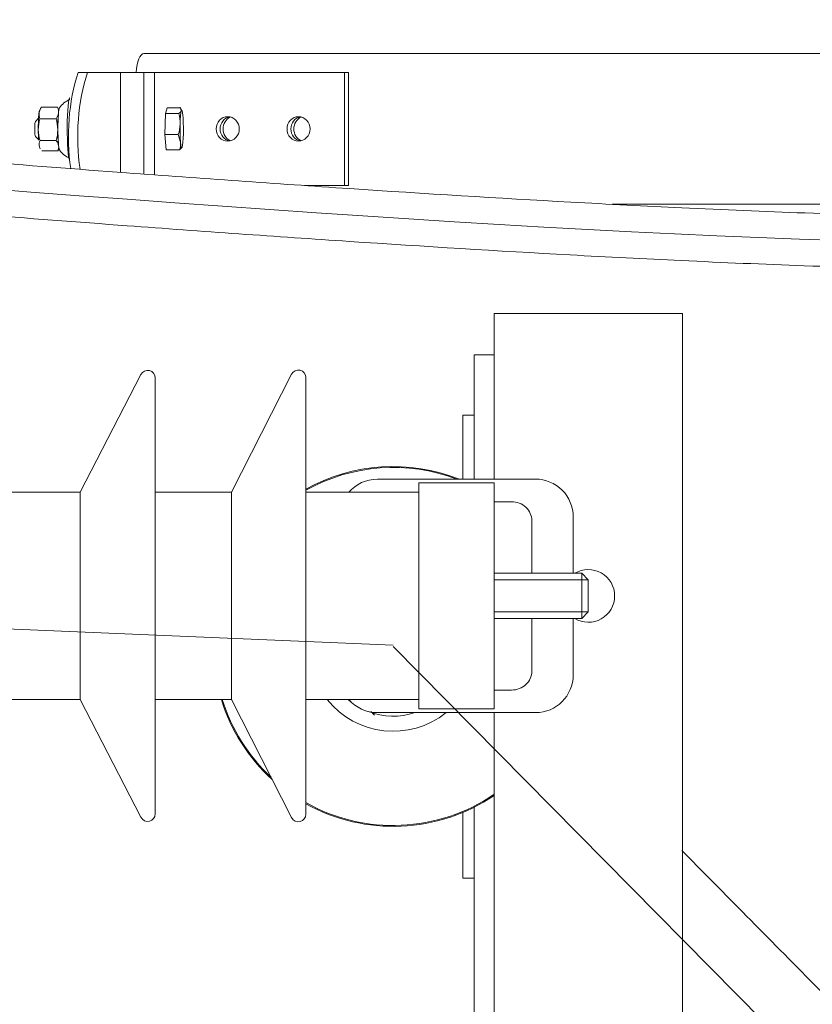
# Model space of a CAD drawing. Header units: millimetres. Extents: x -2674 to -2203, y -551 to -52.
# Tile 37 of 136: x -2399.28 to -2397.17, y -117.19 to -114.58. Entities that reach past the tile are written whole.
import ezdxf
from ezdxf.lldxf.tags import DXFTag

# ---------------------------------------------------------------- set-up
doc = ezdxf.new("R2010")
doc.units = ezdxf.units.MM
doc.layers.add('layer 1', color=7, linetype='Continuous')
tags = doc.linetypes.add('New Line23', pattern=[28.3, 19, -3.1, 3.1, -3.1]).pattern_tags.tags
tags[10:11] = [DXFTag(74, 4), DXFTag(75, 0), DXFTag(340, '0'), DXFTag(46, 1.0), DXFTag(50, 0.0), DXFTag(44, 0.0), DXFTag(45, 0.0)]
tags[8:9] = [DXFTag(74, 4), DXFTag(75, 0), DXFTag(340, '0'), DXFTag(46, 1.0), DXFTag(50, 0.0), DXFTag(44, 0.0), DXFTag(45, 0.0)]
tags[6:7] = [DXFTag(74, 4), DXFTag(75, 0), DXFTag(340, '0'), DXFTag(46, 1.0), DXFTag(50, 0.0), DXFTag(44, 0.0), DXFTag(45, 0.0)]
tags[4:5] = [DXFTag(74, 4), DXFTag(75, 0), DXFTag(340, '0'), DXFTag(46, 1.0), DXFTag(50, 0.0), DXFTag(44, 0.0), DXFTag(45, 0.0)]
tags = doc.linetypes.add('New Line32', pattern=[28.3, 19, -3.1, 3.1, -3.1]).pattern_tags.tags
tags[10:11] = [DXFTag(74, 4), DXFTag(75, 0), DXFTag(340, '0'), DXFTag(46, 1.0), DXFTag(50, 0.0), DXFTag(44, 0.0), DXFTag(45, 0.0)]
tags[8:9] = [DXFTag(74, 4), DXFTag(75, 0), DXFTag(340, '0'), DXFTag(46, 1.0), DXFTag(50, 0.0), DXFTag(44, 0.0), DXFTag(45, 0.0)]
tags[6:7] = [DXFTag(74, 4), DXFTag(75, 0), DXFTag(340, '0'), DXFTag(46, 1.0), DXFTag(50, 0.0), DXFTag(44, 0.0), DXFTag(45, 0.0)]
tags[4:5] = [DXFTag(74, 4), DXFTag(75, 0), DXFTag(340, '0'), DXFTag(46, 1.0), DXFTag(50, 0.0), DXFTag(44, 0.0), DXFTag(45, 0.0)]

msp = doc.modelspace()

# ---------------------------------------------------------------- linework, layer by layer
at = {"layer": 'layer 1', "linetype": 'New Line32', "lineweight": 9}
msp.add_open_spline([(-2396.4685, -115.1762), (-2396.478, -115.1762), (-2396.4875, -115.1762), (-2396.4969, -115.1762), (-2396.4969, -115.1762), (-2398.5002, -115.1762), (-2402.0539, -114.7463), (-2404.1731, -114.6784), (-2404.1731, -114.6784), (-2407.2793, -114.579), (-2407.3038, -115.2573), (-2404.8732, -115.6949), (-2404.8732, -115.6949), (-2403.5143, -115.9396), (-2401.3879, -116.109), (-2401.3879, -116.109), (-2401.3879, -116.109), (-2401.3879, -116.109), (-2401.3879, -116.109), (-2401.3879, -116.109), (-2401.3879, -116.109), (-2401.3879, -116.109), (-2398.285, -116.2401), (-2398.285, -116.2401), (-2398.285, -116.2401), (-2398.285, -116.2401), (-2398.285, -116.2401), (-2398.285, -116.2401)], degree=3, knots=[0, 0, 0, 0, 0.125, 0.125, 0.125, 0.125, 0.25, 0.25, 0.25, 0.25, 0.375, 0.375, 0.375, 0.375, 0.5, 0.5, 0.5, 0.5, 0.625, 0.625, 0.625, 0.625, 0.75, 0.75, 0.75, 0.75, 1, 1, 1, 1], dxfattribs=at)
at = {"layer": 'layer 1', "lineweight": 9}
for points, knots in [([(-2396.4958, -115.106), (-2396.6161, -115.1055), (-2396.7212, -115.1047), (-2396.8383, -115.1024), (-2396.8383, -115.1024), (-2396.9484, -115.1003), (-2397.0691, -115.0967), (-2397.192, -115.0922), (-2397.192, -115.0922), (-2397.2987, -115.0884), (-2397.4071, -115.0838), (-2397.5184, -115.0786), (-2397.5184, -115.0786), (-2397.6148, -115.074), (-2397.7133, -115.069), (-2397.8134, -115.0634), (-2397.8134, -115.0634), (-2398.0044, -115.0529), (-2398.2009, -115.0408), (-2398.4009, -115.0275), (-2398.4009, -115.0275), (-2398.5956, -115.0145), (-2398.7936, -115.0005), (-2398.9933, -114.9856), (-2398.9933, -114.9856), (-2399.2579, -114.9659), (-2399.5256, -114.9448), (-2399.7935, -114.9232), (-2399.7935, -114.9232), (-2400.0624, -114.9015), (-2400.3315, -114.8792), (-2400.5988, -114.857), (-2400.5988, -114.857), (-2400.8668, -114.8348), (-2401.1329, -114.8126), (-2401.3956, -114.791), (-2401.3956, -114.791), (-2401.6586, -114.7695), (-2401.9182, -114.7486), (-2402.1725, -114.729), (-2402.1725, -114.729), (-2402.4268, -114.7094), (-2402.676, -114.6911), (-2402.9183, -114.6747), (-2402.9183, -114.6747), (-2403.1603, -114.6583), (-2403.3955, -114.6439), (-2403.6212, -114.6321), (-2403.6212, -114.6321), (-2403.7899, -114.6233), (-2403.9534, -114.6159), (-2404.1106, -114.6105), (-2404.1106, -114.6105), (-2404.2672, -114.605), (-2404.4176, -114.6015), (-2404.5608, -114.5998), (-2404.5608, -114.5998), (-2404.705, -114.5981), (-2404.8419, -114.5983), (-2404.9713, -114.6002), (-2404.9713, -114.6002), (-2405.1047, -114.6022), (-2405.23, -114.6061), (-2405.347, -114.6118), (-2405.347, -114.6118), (-2405.4636, -114.6174), (-2405.5719, -114.6248), (-2405.672, -114.6337), (-2405.672, -114.6337), (-2405.7603, -114.6415), (-2405.8423, -114.6506), (-2405.918, -114.6608), (-2405.918, -114.6608), (-2405.9912, -114.6707), (-2406.0586, -114.6816), (-2406.1203, -114.6934), (-2406.1203, -114.6934), (-2406.1898, -114.7067), (-2406.2521, -114.7212), (-2406.3084, -114.7371), (-2406.3084, -114.7371), (-2406.3496, -114.7488), (-2406.3877, -114.7612), (-2406.4224, -114.7745), (-2406.4224, -114.7745), (-2406.4597, -114.7888), (-2406.493, -114.8041), (-2406.5224, -114.8203), (-2406.5224, -114.8203), (-2406.5521, -114.8367), (-2406.5776, -114.8541), (-2406.5993, -114.8731), (-2406.5993, -114.8731), (-2406.618, -114.8894), (-2406.6338, -114.9068), (-2406.6464, -114.9258), (-2406.6464, -114.9258), (-2406.6568, -114.9416), (-2406.665, -114.9586), (-2406.6705, -114.9758), (-2406.6705, -114.9758), (-2406.6759, -114.9929), (-2406.6786, -115.0103), (-2406.6783, -115.0285), (-2406.6783, -115.0285), (-2406.6778, -115.0582), (-2406.6692, -115.0901), (-2406.6549, -115.1187), (-2406.6549, -115.1187), (-2406.6391, -115.1501), (-2406.6164, -115.1776), (-2406.5879, -115.2045), (-2406.5879, -115.2045), (-2406.5596, -115.2311), (-2406.5257, -115.2572), (-2406.4864, -115.2825), (-2406.4864, -115.2825), (-2406.4474, -115.3077), (-2406.4031, -115.3322), (-2406.353, -115.3566), (-2406.353, -115.3566), (-2406.2826, -115.3909), (-2406.2008, -115.4251), (-2406.1074, -115.4591), (-2406.1074, -115.4591), (-2406.0146, -115.4928), (-2405.9105, -115.5262), (-2405.7946, -115.5593), (-2405.7946, -115.5593), (-2405.6827, -115.5912), (-2405.5598, -115.6228), (-2405.4257, -115.6538), (-2405.4257, -115.6538), (-2405.2922, -115.6846), (-2405.1477, -115.7149), (-2404.9915, -115.7443), (-2404.9915, -115.7443), (-2404.8354, -115.7737), (-2404.6677, -115.8022), (-2404.4923, -115.8295), (-2404.4923, -115.8295), (-2404.3164, -115.857), (-2404.1328, -115.8833), (-2403.946, -115.9084), (-2403.946, -115.9084), (-2403.7587, -115.9335), (-2403.5682, -115.9574), (-2403.3785, -115.98), (-2403.3785, -115.98), (-2403.1893, -116.0025), (-2403.0009, -116.0237), (-2402.8182, -116.0433), (-2402.8182, -116.0433), (-2402.6369, -116.0627), (-2402.4612, -116.0807), (-2402.298, -116.0968), (-2402.298, -116.0968), (-2402.1771, -116.1087), (-2402.0631, -116.1195), (-2401.9594, -116.1291), (-2401.9594, -116.1291), (-2401.8567, -116.1387), (-2401.7642, -116.147), (-2401.686, -116.1539), (-2401.686, -116.1539), (-2401.6193, -116.1598), (-2401.563, -116.1647), (-2401.5179, -116.1685), (-2401.5179, -116.1685), (-2401.4718, -116.1724), (-2401.4374, -116.1752), (-2401.4186, -116.1768), (-2401.4186, -116.1768), (-2401.399, -116.1784), (-2401.3964, -116.1786), (-2401.392, -116.1789), (-2401.392, -116.1789), (-2401.3877, -116.1791), (-2401.3816, -116.1794), (-2401.3695, -116.1799), (-2401.3695, -116.1799), (-2401.3575, -116.1804), (-2401.3396, -116.1811), (-2401.3177, -116.1821), (-2401.3177, -116.1821), (-2401.2959, -116.183), (-2401.27, -116.1841), (-2401.2402, -116.1853), (-2401.2402, -116.1853), (-2401.2106, -116.1866), (-2401.177, -116.188), (-2401.14, -116.1896), (-2401.14, -116.1896), (-2401.136, -116.1897), (-2401.1319, -116.1899), (-2401.1277, -116.1901)], [0, 0, 0, 0, 0.02, 0.02, 0.02, 0.02, 0.04, 0.04, 0.04, 0.04, 0.06, 0.06, 0.06, 0.06, 0.08, 0.08, 0.08, 0.08, 0.1, 0.1, 0.1, 0.1, 0.12, 0.12, 0.12, 0.12, 0.14, 0.14, 0.14, 0.14, 0.16, 0.16, 0.16, 0.16, 0.18, 0.18, 0.18, 0.18, 0.2, 0.2, 0.2, 0.2, 0.22, 0.22, 0.22, 0.22, 0.24, 0.24, 0.24, 0.24, 0.26, 0.26, 0.26, 0.26, 0.28, 0.28, 0.28, 0.28, 0.3, 0.3, 0.3, 0.3, 0.32, 0.32, 0.32, 0.32, 0.34, 0.34, 0.34, 0.34, 0.36, 0.36, 0.36, 0.36, 0.38, 0.38, 0.38, 0.38, 0.4, 0.4, 0.4, 0.4, 0.42, 0.42, 0.42, 0.42, 0.44, 0.44, 0.44, 0.44, 0.46, 0.46, 0.46, 0.46, 0.48, 0.48, 0.48, 0.48, 0.5, 0.5, 0.5, 0.5, 0.52, 0.52, 0.52, 0.52, 0.54, 0.54, 0.54, 0.54, 0.56, 0.56, 0.56, 0.56, 0.58, 0.58, 0.58, 0.58, 0.6, 0.6, 0.6, 0.6, 0.62, 0.62, 0.62, 0.62, 0.64, 0.64, 0.64, 0.64, 0.66, 0.66, 0.66, 0.66, 0.68, 0.68, 0.68, 0.68, 0.7, 0.7, 0.7, 0.7, 0.72, 0.72, 0.72, 0.72, 0.74, 0.74, 0.74, 0.74, 0.76, 0.76, 0.76, 0.76, 0.78, 0.78, 0.78, 0.78, 0.8, 0.8, 0.8, 0.8, 0.82, 0.82, 0.82, 0.82, 0.84, 0.84, 0.84, 0.84, 0.86, 0.86, 0.86, 0.86, 0.88, 0.88, 0.88, 0.88, 0.9, 0.9, 0.9, 0.9, 0.92, 0.92, 0.92, 0.92, 0.94, 0.94, 0.94, 0.94, 0.96, 0.96, 0.96, 0.96, 1, 1, 1, 1]), ([(-2401.1516, -116.0489), (-2401.1875, -116.0474), (-2401.2199, -116.0461), (-2401.2482, -116.0449), (-2401.2482, -116.0449), (-2401.2815, -116.0435), (-2401.309, -116.0423), (-2401.331, -116.0414), (-2401.331, -116.0414), (-2401.3533, -116.0404), (-2401.3701, -116.0397), (-2401.3762, -116.0395), (-2401.3762, -116.0395), (-2401.3824, -116.0393), (-2401.3774, -116.0397), (-2401.3909, -116.0386), (-2401.3909, -116.0386), (-2401.404, -116.0375), (-2401.4345, -116.035), (-2401.4825, -116.031), (-2401.4825, -116.031), (-2401.5291, -116.027), (-2401.5923, -116.0216), (-2401.6696, -116.0148), (-2401.6696, -116.0148), (-2401.747, -116.008), (-2401.8387, -115.9997), (-2401.9407, -115.9903), (-2401.9407, -115.9903), (-2402.0436, -115.9807), (-2402.157, -115.9699), (-2402.2772, -115.9581), (-2402.2772, -115.9581), (-2402.4397, -115.9422), (-2402.6147, -115.9243), (-2402.7953, -115.9049), (-2402.7953, -115.9049), (-2402.9774, -115.8854), (-2403.1652, -115.8643), (-2403.354, -115.8419), (-2403.354, -115.8419), (-2403.543, -115.8195), (-2403.733, -115.7957), (-2403.9197, -115.7706), (-2403.9197, -115.7706), (-2404.1059, -115.7457), (-2404.2888, -115.7195), (-2404.4639, -115.6923), (-2404.4639, -115.6923), (-2404.6384, -115.6651), (-2404.8052, -115.6368), (-2404.9601, -115.6078), (-2404.9601, -115.6078), (-2405.1149, -115.5787), (-2405.2577, -115.5488), (-2405.3893, -115.5185), (-2405.3893, -115.5185), (-2405.5215, -115.488), (-2405.6422, -115.4571), (-2405.7516, -115.426), (-2405.7516, -115.426), (-2405.8648, -115.3938), (-2405.9657, -115.3615), (-2406.0546, -115.3294), (-2406.0546, -115.3294), (-2406.1441, -115.297), (-2406.2213, -115.265), (-2406.2863, -115.2335), (-2406.2863, -115.2335), (-2406.3325, -115.2111), (-2406.3724, -115.1891), (-2406.4056, -115.1682), (-2406.4056, -115.1682), (-2406.4391, -115.1472), (-2406.4657, -115.1273), (-2406.4858, -115.1087), (-2406.4858, -115.1087), (-2406.5062, -115.0899), (-2406.5199, -115.0723), (-2406.528, -115.0597), (-2406.528, -115.0597), (-2406.5354, -115.0481), (-2406.5381, -115.0406), (-2406.5384, -115.0316), (-2406.5384, -115.0316), (-2406.5386, -115.0261), (-2406.5378, -115.02), (-2406.5357, -115.0141), (-2406.5357, -115.0141), (-2406.5336, -115.0081), (-2406.5301, -115.0022), (-2406.5247, -114.9955), (-2406.5247, -114.9955), (-2406.5182, -114.9875), (-2406.5089, -114.9783), (-2406.4963, -114.9687), (-2406.4963, -114.9687), (-2406.4817, -114.9575), (-2406.4625, -114.9456), (-2406.4389, -114.9338), (-2406.4389, -114.9338), (-2406.4158, -114.9222), (-2406.3886, -114.9106), (-2406.3566, -114.8991), (-2406.3566, -114.8991), (-2406.3269, -114.8885), (-2406.2932, -114.8779), (-2406.2552, -114.8675), (-2406.2552, -114.8675), (-2406.2033, -114.8535), (-2406.1434, -114.8399), (-2406.0763, -114.8275), (-2406.0763, -114.8275), (-2406.0167, -114.8164), (-2405.9514, -114.8062), (-2405.8801, -114.797), (-2405.8801, -114.797), (-2405.8051, -114.7872), (-2405.7234, -114.7785), (-2405.6351, -114.7709), (-2405.6351, -114.7709), (-2405.5357, -114.7624), (-2405.4279, -114.7555), (-2405.3117, -114.7502), (-2405.3117, -114.7502), (-2405.196, -114.745), (-2405.072, -114.7414), (-2404.9399, -114.7397), (-2404.9399, -114.7397), (-2404.8117, -114.7381), (-2404.676, -114.7382), (-2404.5331, -114.7401), (-2404.5331, -114.7401), (-2404.391, -114.742), (-2404.2418, -114.7458), (-2404.0863, -114.7514), (-2404.0863, -114.7514), (-2403.9299, -114.757), (-2403.767, -114.7645), (-2403.5991, -114.7734), (-2403.5991, -114.7734), (-2403.3742, -114.7853), (-2403.1403, -114.7998), (-2402.8995, -114.8163), (-2402.8995, -114.8163), (-2402.6583, -114.8327), (-2402.4103, -114.851), (-2402.1572, -114.8706), (-2402.1572, -114.8706), (-2401.9039, -114.8901), (-2401.6456, -114.911), (-2401.3837, -114.9324), (-2401.3837, -114.9324), (-2401.1221, -114.9539), (-2400.8571, -114.976), (-2400.5903, -114.9982), (-2400.5903, -114.9982), (-2400.324, -115.0203), (-2400.0561, -115.0425), (-2399.7884, -115.0641), (-2399.7884, -115.0641), (-2399.5215, -115.0856), (-2399.2549, -115.1065), (-2398.9914, -115.1261), (-2398.9914, -115.1261), (-2398.7923, -115.1409), (-2398.5951, -115.1549), (-2398.4011, -115.1678), (-2398.4011, -115.1678), (-2398.2016, -115.1811), (-2398.0056, -115.1931), (-2397.8151, -115.2036), (-2397.8151, -115.2036), (-2397.715, -115.2091), (-2397.6165, -115.2141), (-2397.5201, -115.2186), (-2397.5201, -115.2186), (-2397.4088, -115.2239), (-2397.3003, -115.2284), (-2397.1935, -115.2323), (-2397.1935, -115.2323), (-2397.0704, -115.2367), (-2396.9496, -115.2403), (-2396.8392, -115.2424), (-2396.8392, -115.2424), (-2396.7207, -115.2448), (-2396.6142, -115.2455), (-2396.4919, -115.2461)], [0, 0, 0, 0, 0.020833, 0.020833, 0.020833, 0.020833, 0.041667, 0.041667, 0.041667, 0.041667, 0.0625, 0.0625, 0.0625, 0.0625, 0.083333, 0.083333, 0.083333, 0.083333, 0.104167, 0.104167, 0.104167, 0.104167, 0.125, 0.125, 0.125, 0.125, 0.145833, 0.145833, 0.145833, 0.145833, 0.166667, 0.166667, 0.166667, 0.166667, 0.1875, 0.1875, 0.1875, 0.1875, 0.208333, 0.208333, 0.208333, 0.208333, 0.229167, 0.229167, 0.229167, 0.229167, 0.25, 0.25, 0.25, 0.25, 0.270833, 0.270833, 0.270833, 0.270833, 0.291667, 0.291667, 0.291667, 0.291667, 0.3125, 0.3125, 0.3125, 0.3125, 0.333333, 0.333333, 0.333333, 0.333333, 0.354167, 0.354167, 0.354167, 0.354167, 0.375, 0.375, 0.375, 0.375, 0.395833, 0.395833, 0.395833, 0.395833, 0.416667, 0.416667, 0.416667, 0.416667, 0.4375, 0.4375, 0.4375, 0.4375, 0.458333, 0.458333, 0.458333, 0.458333, 0.479167, 0.479167, 0.479167, 0.479167, 0.5, 0.5, 0.5, 0.5, 0.520833, 0.520833, 0.520833, 0.520833, 0.541667, 0.541667, 0.541667, 0.541667, 0.5625, 0.5625, 0.5625, 0.5625, 0.583333, 0.583333, 0.583333, 0.583333, 0.604167, 0.604167, 0.604167, 0.604167, 0.625, 0.625, 0.625, 0.625, 0.645833, 0.645833, 0.645833, 0.645833, 0.666667, 0.666667, 0.666667, 0.666667, 0.6875, 0.6875, 0.6875, 0.6875, 0.708333, 0.708333, 0.708333, 0.708333, 0.729167, 0.729167, 0.729167, 0.729167, 0.75, 0.75, 0.75, 0.75, 0.770833, 0.770833, 0.770833, 0.770833, 0.791667, 0.791667, 0.791667, 0.791667, 0.8125, 0.8125, 0.8125, 0.8125, 0.833333, 0.833333, 0.833333, 0.833333, 0.854167, 0.854167, 0.854167, 0.854167, 0.875, 0.875, 0.875, 0.875, 0.895833, 0.895833, 0.895833, 0.895833, 0.916667, 0.916667, 0.916667, 0.916667, 0.9375, 0.9375, 0.9375, 0.9375, 0.958333, 0.958333, 0.958333, 0.958333, 1, 1, 1, 1]), ([(-2399.1432, -114.7861), (-2399.147, -114.7861), (-2399.1502, -114.8205), (-2399.1504, -114.8645), (-2399.1504, -114.8645), (-2399.1506, -114.9084), (-2399.1478, -114.9466), (-2399.144, -114.9515)], [0, 0, 0, 0, 0.333333, 0.333333, 0.333333, 0.333333, 1, 1, 1, 1]), ([(-2399.2235, -114.8198), (-2399.225, -114.8223), (-2399.2262, -114.8331), (-2399.2268, -114.8484), (-2399.2268, -114.8484), (-2399.2274, -114.8637), (-2399.2273, -114.8815), (-2399.2266, -114.8958)], [0, 0, 0, 0, 0.333333, 0.333333, 0.333333, 0.333333, 1, 1, 1, 1]), ([(-2399.1708, -114.8132), (-2399.1732, -114.8168), (-2399.1751, -114.8406), (-2399.1751, -114.8689), (-2399.1751, -114.8689), (-2399.1751, -114.8971), (-2399.1733, -114.9211), (-2399.1708, -114.9249)], [0, 0, 0, 0, 0.333333, 0.333333, 0.333333, 0.333333, 1, 1, 1, 1]), ([(-2398.8474, -114.8208), (-2398.8476, -114.8215), (-2398.8479, -114.8221), (-2398.8483, -114.8228), (-2398.8483, -114.8228), (-2398.8487, -114.8234), (-2398.8492, -114.824), (-2398.8498, -114.8247), (-2398.8498, -114.8247), (-2398.851, -114.8259), (-2398.8525, -114.8272), (-2398.8543, -114.8284)], [0, 0, 0, 0, 0.25, 0.25, 0.25, 0.25, 0.5, 0.5, 0.5, 0.5, 1, 1, 1, 1]), ([(-2399.2349, -114.8492), (-2399.2358, -114.8501), (-2399.2365, -114.8587), (-2399.2365, -114.8691), (-2399.2365, -114.8691), (-2399.2365, -114.8794), (-2399.2358, -114.8881), (-2399.2349, -114.889)], [0, 0, 0, 0, 0.333333, 0.333333, 0.333333, 0.333333, 1, 1, 1, 1]), ([(-2399.1735, -114.8273), (-2399.1747, -114.8365), (-2399.1754, -114.8522), (-2399.1754, -114.8691), (-2399.1754, -114.8691), (-2399.1754, -114.8859), (-2399.1747, -114.9016), (-2399.1735, -114.9109)], [0, 0, 0, 0, 0.333333, 0.333333, 0.333333, 0.333333, 1, 1, 1, 1]), ([(-2398.7241, -114.9016), (-2398.7072, -114.9016), (-2398.6935, -114.887), (-2398.6935, -114.8691), (-2398.6935, -114.8691), (-2398.6935, -114.8511), (-2398.7072, -114.8366), (-2398.7241, -114.8366), (-2398.7241, -114.8366), (-2398.7409, -114.8366), (-2398.7546, -114.8511), (-2398.7546, -114.8691), (-2398.7546, -114.8691), (-2398.7546, -114.887), (-2398.7409, -114.9016), (-2398.7241, -114.9016)], [0, 0, 0, 0, 0.2, 0.2, 0.2, 0.2, 0.4, 0.4, 0.4, 0.4, 0.6, 0.6, 0.6, 0.6, 1, 1, 1, 1]), ([(-2398.7189, -114.837), (-2398.7336, -114.8397), (-2398.7443, -114.8532), (-2398.7443, -114.8691), (-2398.7443, -114.8691), (-2398.7443, -114.8849), (-2398.7336, -114.8985), (-2398.7189, -114.9011)], [0, 0, 0, 0, 0.333333, 0.333333, 0.333333, 0.333333, 1, 1, 1, 1]), ([(-2398.7174, -114.8374), (-2398.729, -114.8431), (-2398.7364, -114.8555), (-2398.7364, -114.8691), (-2398.7364, -114.8691), (-2398.7364, -114.8827), (-2398.729, -114.8951), (-2398.7174, -114.9008)], [0, 0, 0, 0, 0.333333, 0.333333, 0.333333, 0.333333, 1, 1, 1, 1]), ([(-2398.5361, -114.9016), (-2398.5193, -114.9016), (-2398.5056, -114.887), (-2398.5056, -114.8691), (-2398.5056, -114.8691), (-2398.5056, -114.8511), (-2398.5193, -114.8366), (-2398.5361, -114.8366), (-2398.5361, -114.8366), (-2398.553, -114.8366), (-2398.5667, -114.8511), (-2398.5667, -114.8691), (-2398.5667, -114.8691), (-2398.5667, -114.887), (-2398.553, -114.9016), (-2398.5361, -114.9016)], [0, 0, 0, 0, 0.2, 0.2, 0.2, 0.2, 0.4, 0.4, 0.4, 0.4, 0.6, 0.6, 0.6, 0.6, 1, 1, 1, 1]), ([(-2398.531, -114.837), (-2398.5457, -114.8397), (-2398.5564, -114.8532), (-2398.5564, -114.8691), (-2398.5564, -114.8691), (-2398.5564, -114.8849), (-2398.5457, -114.8985), (-2398.531, -114.9011)], [0, 0, 0, 0, 0.333333, 0.333333, 0.333333, 0.333333, 1, 1, 1, 1]), ([(-2398.5295, -114.8374), (-2398.5411, -114.8431), (-2398.5485, -114.8555), (-2398.5485, -114.8691), (-2398.5485, -114.8691), (-2398.5485, -114.8827), (-2398.5411, -114.8951), (-2398.5295, -114.9008)], [0, 0, 0, 0, 0.333333, 0.333333, 0.333333, 0.333333, 1, 1, 1, 1]), ([(-2399.2218, -114.9215), (-2399.2233, -114.9188), (-2399.2244, -114.9161), (-2399.2248, -114.9134), (-2399.2248, -114.9134), (-2399.225, -114.9122), (-2399.2251, -114.9111), (-2399.2251, -114.91), (-2399.2251, -114.91), (-2399.2251, -114.9088), (-2399.225, -114.9077), (-2399.2248, -114.9066), (-2399.2248, -114.9066), (-2399.2244, -114.9043), (-2399.2236, -114.9021), (-2399.2226, -114.8999)], [0, 0, 0, 0, 0.2, 0.2, 0.2, 0.2, 0.4, 0.4, 0.4, 0.4, 0.6, 0.6, 0.6, 0.6, 1, 1, 1, 1]), ([(-2399.1754, -114.9268), (-2399.1734, -114.9224), (-2399.1724, -114.9179), (-2399.1732, -114.9134), (-2399.1732, -114.9134), (-2399.1733, -114.9122), (-2399.1736, -114.9111), (-2399.174, -114.91), (-2399.174, -114.91), (-2399.1744, -114.9088), (-2399.1749, -114.9077), (-2399.1755, -114.9066), (-2399.1755, -114.9066), (-2399.1766, -114.9043), (-2399.1781, -114.9021), (-2399.1798, -114.8999)], [0, 0, 0, 0, 0.2, 0.2, 0.2, 0.2, 0.4, 0.4, 0.4, 0.4, 0.6, 0.6, 0.6, 0.6, 1, 1, 1, 1]), ([(-2398.9167, -115.5303), (-2398.9167, -115.521), (-2398.9231, -115.513), (-2398.932, -115.5108), (-2398.932, -115.5108), (-2398.941, -115.5086), (-2398.9503, -115.5129), (-2398.9545, -115.5211)], [0, 0, 0, 0, 0.333333, 0.333333, 0.333333, 0.333333, 1, 1, 1, 1]), ([(-2398.5167, -115.5294), (-2398.5167, -115.5201), (-2398.5231, -115.5121), (-2398.5321, -115.5099), (-2398.5321, -115.5099), (-2398.5411, -115.5077), (-2398.5504, -115.512), (-2398.5546, -115.5203)], [0, 0, 0, 0, 0.333333, 0.333333, 0.333333, 0.333333, 1, 1, 1, 1]), ([(-2397.8067, -115.899), (-2397.8067, -115.8725), (-2397.8173, -115.8471), (-2397.836, -115.8283), (-2397.836, -115.8283), (-2397.8548, -115.8096), (-2397.8802, -115.799), (-2397.9067, -115.799)], [0, 0, 0, 0, 0.333333, 0.333333, 0.333333, 0.333333, 1, 1, 1, 1]), ([(-2397.9167, -115.909), (-2397.9167, -115.8958), (-2397.9224, -115.883), (-2397.9325, -115.8737), (-2397.9325, -115.8737), (-2397.9426, -115.8643), (-2397.9563, -115.859), (-2397.9706, -115.859)], [0, 0, 0, 0, 0.333333, 0.333333, 0.333333, 0.333333, 1, 1, 1, 1]), ([(-2397.6967, -116.109), (-2397.6967, -116.0838), (-2397.7103, -116.0605), (-2397.7323, -116.0481), (-2397.7323, -116.0481), (-2397.7542, -116.0357), (-2397.7812, -116.036), (-2397.8028, -116.049)], [0, 0, 0, 0, 0.333333, 0.333333, 0.333333, 0.333333, 1, 1, 1, 1]), ([(-2397.8028, -116.169), (-2397.7812, -116.182), (-2397.7542, -116.1824), (-2397.7323, -116.1699), (-2397.7323, -116.1699), (-2397.7103, -116.1575), (-2397.6967, -116.1343), (-2397.6967, -116.109)], [0, 0, 0, 0, 0.333333, 0.333333, 0.333333, 0.333333, 1, 1, 1, 1]), ([(-2397.9706, -116.359), (-2397.9563, -116.359), (-2397.9426, -116.3538), (-2397.9325, -116.3444), (-2397.9325, -116.3444), (-2397.9224, -116.335), (-2397.9167, -116.3223), (-2397.9167, -116.309)], [0, 0, 0, 0, 0.333333, 0.333333, 0.333333, 0.333333, 1, 1, 1, 1]), ([(-2398.344, -116.4157), (-2398.343, -116.4168), (-2398.342, -116.4179), (-2398.341, -116.419), (-2398.341, -116.419), (-2398.3388, -116.4213), (-2398.3366, -116.4237), (-2398.3344, -116.4261)], [0, 0, 0, 0, 0.333333, 0.333333, 0.333333, 0.333333, 1, 1, 1, 1]), ([(-2398.9545, -116.6969), (-2398.9503, -116.7051), (-2398.941, -116.7094), (-2398.932, -116.7072), (-2398.932, -116.7072), (-2398.9231, -116.7051), (-2398.9167, -116.697), (-2398.9167, -116.6878)], [0, 0, 0, 0, 0.333333, 0.333333, 0.333333, 0.333333, 1, 1, 1, 1]), ([(-2398.5546, -116.6978), (-2398.5504, -116.706), (-2398.5411, -116.7103), (-2398.5321, -116.7081), (-2398.5321, -116.7081), (-2398.5231, -116.706), (-2398.5167, -116.6979), (-2398.5167, -116.6887)], [0, 0, 0, 0, 0.333333, 0.333333, 0.333333, 0.333333, 1, 1, 1, 1]), ([(-2395.0529, -119.2813), (-2395.0601, -119.274), (-2395.0674, -119.2666), (-2395.0749, -119.2591), (-2395.0749, -119.2591), (-2395.1225, -119.2109), (-2395.1749, -119.1578), (-2395.2312, -119.1008), (-2395.2312, -119.1008), (-2395.2846, -119.0467), (-2395.3416, -118.989), (-2395.4014, -118.9285), (-2395.4014, -118.9285), (-2395.4592, -118.8699), (-2395.5196, -118.8087), (-2395.582, -118.7455), (-2395.582, -118.7455), (-2395.6945, -118.6317), (-2395.8135, -118.5112), (-2395.9359, -118.3872), (-2395.9359, -118.3872), (-2396.0588, -118.2628), (-2396.1852, -118.1348), (-2396.3126, -118.0057), (-2396.3126, -118.0057), (-2396.4405, -117.8762), (-2396.5695, -117.7456), (-2396.6971, -117.6164), (-2396.6971, -117.6164), (-2396.8247, -117.4873), (-2396.9509, -117.3595), (-2397.0732, -117.2356), (-2397.0732, -117.2356), (-2397.1981, -117.1091), (-2397.3191, -116.9866), (-2397.4326, -116.8717), (-2397.4326, -116.8717), (-2397.4615, -116.8424), (-2397.49, -116.8135), (-2397.5179, -116.7853)], [0, 0, 0, 0, 0.090909, 0.090909, 0.090909, 0.090909, 0.181818, 0.181818, 0.181818, 0.181818, 0.272727, 0.272727, 0.272727, 0.272727, 0.363636, 0.363636, 0.363636, 0.363636, 0.454545, 0.454545, 0.454545, 0.454545, 0.545455, 0.545455, 0.545455, 0.545455, 0.636364, 0.636364, 0.636364, 0.636364, 0.727273, 0.727273, 0.727273, 0.727273, 0.818182, 0.818182, 0.818182, 0.818182, 1, 1, 1, 1])]:
    msp.add_open_spline(points, degree=3, knots=knots, dxfattribs=at)
for points in [[(-2398.947, -114.6691), (-2398.957, -114.6691), (-2398.9656, -114.6902), (-2398.9672, -114.7191)], [(-2398.947, -114.6691), (-2398.947, -114.6691), (-2396.0743, -114.6691), (-2396.0743, -114.6691)], [(-2399.1213, -114.7191), (-2399.1465, -114.7963), (-2399.1537, -114.888), (-2399.1412, -114.9744)], [(-2399.0966, -114.7191), (-2399.122, -114.7969), (-2399.129, -114.8893), (-2399.1162, -114.9763)], [(-2399.0966, -114.7191), (-2399.0966, -114.7191), (-2399.1213, -114.7191), (-2399.1213, -114.7191)], [(-2399.0966, -114.7191), (-2399.0966, -114.7191), (-2399.0175, -114.7191), (-2399.0175, -114.7191)], [(-2399.0175, -114.7191), (-2399.0175, -114.7191), (-2399.0089, -114.7191), (-2399.0089, -114.7191)], [(-2399.0053, -114.7191), (-2399.0053, -114.7191), (-2399.0089, -114.7191), (-2399.0089, -114.7191)], [(-2399.0089, -114.7191), (-2399.0089, -114.7191), (-2399.0089, -114.9844), (-2399.0089, -114.9844)], [(-2399.0053, -114.7191), (-2399.0053, -114.7191), (-2398.9466, -114.7191), (-2398.9466, -114.7191)], [(-2398.9466, -114.9889), (-2398.9466, -114.9889), (-2398.9466, -114.7191), (-2398.9466, -114.7191)], [(-2398.9184, -114.7191), (-2398.9184, -114.7191), (-2398.9466, -114.7191), (-2398.9466, -114.7191)], [(-2398.9184, -114.9909), (-2398.9184, -114.9909), (-2398.9184, -114.7191), (-2398.9184, -114.7191)], [(-2398.9165, -114.7191), (-2398.9165, -114.7191), (-2398.9184, -114.7191), (-2398.9184, -114.7191)], [(-2398.9084, -114.7191), (-2398.9084, -114.7191), (-2398.9165, -114.7191), (-2398.9165, -114.7191)], [(-2398.8505, -114.7191), (-2398.8505, -114.7191), (-2398.9084, -114.7191), (-2398.9084, -114.7191)], [(-2398.8103, -114.7191), (-2398.8103, -114.7191), (-2398.8505, -114.7191), (-2398.8505, -114.7191)], [(-2398.414, -114.7191), (-2398.414, -114.7191), (-2398.8103, -114.7191), (-2398.8103, -114.7191)], [(-2398.414, -115.0191), (-2398.414, -115.0191), (-2398.414, -114.7191), (-2398.414, -114.7191)], [(-2398.414, -114.7191), (-2398.414, -114.7191), (-2398.4037, -114.7191), (-2398.4037, -114.7191)], [(-2398.4037, -115.0191), (-2398.4037, -115.0191), (-2398.4037, -114.7191), (-2398.4037, -114.7191)], [(-2399.1434, -114.7911), (-2399.1547, -114.7954), (-2399.1643, -114.8032), (-2399.1709, -114.8133)], [(-2399.2186, -114.8114), (-2399.2256, -114.8201), (-2399.2273, -114.832), (-2399.2228, -114.8423)], [(-2399.2209, -114.8151), (-2399.2209, -114.8151), (-2399.2235, -114.8198), (-2399.2235, -114.8198)], [(-2399.2186, -114.8114), (-2399.2186, -114.8114), (-2399.1758, -114.8114), (-2399.1758, -114.8114)], [(-2399.18, -114.8423), (-2399.173, -114.8336), (-2399.1714, -114.8217), (-2399.1758, -114.8114)], [(-2398.8848, -114.8132), (-2398.8848, -114.8132), (-2398.8897, -114.8284), (-2398.8897, -114.8284)], [(-2398.8494, -114.8132), (-2398.8494, -114.8132), (-2398.8848, -114.8132), (-2398.8848, -114.8132)], [(-2398.8474, -114.8208), (-2398.8489, -114.8255), (-2398.8501, -114.8391), (-2398.8504, -114.8564)], [(-2398.8456, -114.8197), (-2398.8456, -114.8197), (-2398.8501, -114.8117), (-2398.8501, -114.8117)], [(-2398.8494, -114.8132), (-2398.8494, -114.8132), (-2398.8474, -114.8208), (-2398.8474, -114.8208)], [(-2398.8432, -114.8336), (-2398.8443, -114.821), (-2398.8459, -114.8161), (-2398.8474, -114.8208)], [(-2399.2265, -114.8406), (-2399.2265, -114.8406), (-2399.2349, -114.8492), (-2399.2349, -114.8492)], [(-2399.2228, -114.8423), (-2399.2287, -114.8611), (-2399.2286, -114.8812), (-2399.2226, -114.8999)], [(-2399.2228, -114.8423), (-2399.2228, -114.8423), (-2399.18, -114.8423), (-2399.18, -114.8423)], [(-2399.1798, -114.8999), (-2399.174, -114.8811), (-2399.1741, -114.861), (-2399.18, -114.8423)], [(-2398.8897, -114.8284), (-2398.8897, -114.8284), (-2398.8909, -114.8843), (-2398.8909, -114.8843)], [(-2398.8543, -114.8284), (-2398.8543, -114.8284), (-2398.8897, -114.8284), (-2398.8897, -114.8284)], [(-2398.8504, -114.8564), (-2398.8503, -114.8469), (-2398.8516, -114.8375), (-2398.8543, -114.8284)], [(-2398.842, -114.8818), (-2398.8416, -114.8645), (-2398.8421, -114.8461), (-2398.8432, -114.8336)], [(-2399.227, -114.853), (-2399.2275, -114.8628), (-2399.2275, -114.8753), (-2399.227, -114.8852)], [(-2398.8555, -114.8843), (-2398.8525, -114.8753), (-2398.8508, -114.8659), (-2398.8504, -114.8564)], [(-2398.8504, -114.8564), (-2398.8508, -114.8736), (-2398.8504, -114.892), (-2398.8493, -114.9046)], [(-2399.2349, -114.889), (-2399.2349, -114.889), (-2399.225, -114.899), (-2399.225, -114.899)], [(-2399.2226, -114.8999), (-2399.2226, -114.8999), (-2399.1798, -114.8999), (-2399.1798, -114.8999)], [(-2398.8909, -114.8843), (-2398.8909, -114.8843), (-2398.8874, -114.9249), (-2398.8874, -114.9249)], [(-2398.8555, -114.8843), (-2398.8555, -114.8843), (-2398.8909, -114.8843), (-2398.8909, -114.8843)], [(-2398.8555, -114.8843), (-2398.8555, -114.8843), (-2398.8493, -114.9046), (-2398.8493, -114.9046)], [(-2398.8451, -114.9173), (-2398.8436, -114.9126), (-2398.8424, -114.8991), (-2398.842, -114.8818)], [(-2399.2182, -114.9268), (-2399.2182, -114.9268), (-2399.1754, -114.9268), (-2399.1754, -114.9268)], [(-2399.1754, -114.9268), (-2399.1742, -114.9253), (-2399.1731, -114.9237), (-2399.1722, -114.9221)], [(-2399.173, -114.923), (-2399.173, -114.923), (-2399.172, -114.9212), (-2399.172, -114.9212)], [(-2399.1709, -114.9249), (-2399.1643, -114.935), (-2399.1547, -114.9427), (-2399.1434, -114.947)], [(-2398.852, -114.9249), (-2398.852, -114.9249), (-2398.8874, -114.9249), (-2398.8874, -114.9249)], [(-2398.852, -114.9249), (-2398.8497, -114.9184), (-2398.8488, -114.9115), (-2398.8493, -114.9046)], [(-2398.852, -114.9249), (-2398.852, -114.9249), (-2398.8451, -114.9173), (-2398.8451, -114.9173)], [(-2398.8493, -114.9046), (-2398.8482, -114.9172), (-2398.8466, -114.922), (-2398.8451, -114.9173)], [(-2398.414, -115.0191), (-2398.414, -115.0191), (-2398.5201, -115.0191), (-2398.5201, -115.0191)], [(-2398.414, -115.0191), (-2398.414, -115.0191), (-2398.4037, -115.0191), (-2398.4037, -115.0191)], [(-2396.9144, -115.0691), (-2396.9144, -115.0691), (-2397.7035, -115.0691), (-2397.7035, -115.0691)], [(-2397.5167, -115.359), (-2397.5167, -115.359), (-2398.0167, -115.359), (-2398.0167, -115.359)], [(-2398.0167, -115.799), (-2398.0167, -115.799), (-2398.0167, -115.359), (-2398.0167, -115.359)], [(-2397.5167, -120.2258), (-2397.5167, -120.2258), (-2397.5167, -115.359), (-2397.5167, -115.359)], [(-2398.0699, -115.469), (-2398.0699, -115.469), (-2398.0167, -115.469), (-2398.0167, -115.469)], [(-2398.0699, -115.469), (-2398.0699, -115.469), (-2398.0699, -115.799), (-2398.0699, -115.799)], [(-2398.9545, -115.5211), (-2398.9545, -115.5211), (-2399.1156, -115.834), (-2399.1156, -115.834)], [(-2398.9167, -115.5303), (-2398.9167, -115.5303), (-2398.9167, -116.6878), (-2398.9167, -116.6878)], [(-2398.5546, -115.5203), (-2398.5546, -115.5203), (-2398.7141, -115.834), (-2398.7141, -115.834)], [(-2398.5167, -115.5294), (-2398.5167, -115.5294), (-2398.5167, -116.6887), (-2398.5167, -116.6887)], [(-2398.0699, -115.629), (-2398.0699, -115.629), (-2398.0999, -115.629), (-2398.0999, -115.629)], [(-2398.0999, -115.629), (-2398.0999, -115.629), (-2398.0999, -115.799), (-2398.0999, -115.799)], [(-2398.0699, -115.799), (-2398.0699, -115.799), (-2398.0699, -115.629), (-2398.0699, -115.629)], [(-2398.109, -115.799), (-2398.2421, -115.7464), (-2398.3917, -115.7562), (-2398.5167, -115.8258)], [(-2398.1159, -115.799), (-2398.2473, -115.7491), (-2398.3941, -115.7599), (-2398.5167, -115.8286)], [(-2398.3267, -115.799), (-2398.356, -115.799), (-2398.3837, -115.8118), (-2398.4027, -115.834)], [(-2398.3267, -115.799), (-2398.3267, -115.799), (-2397.9067, -115.799), (-2397.9067, -115.799)], [(-2398.2167, -115.809), (-2398.2167, -115.809), (-2398.2167, -115.834), (-2398.2167, -115.834)], [(-2398.0167, -115.809), (-2398.0167, -115.809), (-2398.2167, -115.809), (-2398.2167, -115.809)], [(-2398.0167, -115.809), (-2398.0167, -115.809), (-2398.0167, -116.409), (-2398.0167, -116.409)], [(-2399.1156, -115.834), (-2399.1156, -115.834), (-2399.3167, -115.834), (-2399.3167, -115.834)], [(-2399.1156, -115.834), (-2399.1156, -115.834), (-2399.1156, -116.384), (-2399.1156, -116.384)], [(-2398.7141, -115.834), (-2398.7141, -115.834), (-2398.9167, -115.834), (-2398.9167, -115.834)], [(-2398.7141, -115.834), (-2398.7141, -115.834), (-2398.7141, -116.384), (-2398.7141, -116.384)], [(-2398.2167, -115.834), (-2398.2167, -115.834), (-2398.5167, -115.834), (-2398.5167, -115.834)], [(-2398.2167, -115.834), (-2398.2167, -115.834), (-2398.2167, -116.384), (-2398.2167, -116.384)], [(-2398.0167, -115.859), (-2398.0167, -115.859), (-2397.9706, -115.859), (-2397.9706, -115.859)], [(-2397.9167, -115.909), (-2397.9167, -115.909), (-2397.9167, -116.049), (-2397.9167, -116.049)], [(-2397.8067, -115.899), (-2397.8067, -115.899), (-2397.8067, -116.049), (-2397.8067, -116.049)], [(-2397.7842, -116.049), (-2397.7842, -116.049), (-2398.0167, -116.049), (-2398.0167, -116.049)], [(-2397.7842, -116.049), (-2397.7842, -116.049), (-2397.7842, -116.169), (-2397.7842, -116.169)], [(-2397.7667, -116.0665), (-2397.7667, -116.0665), (-2397.7842, -116.049), (-2397.7842, -116.049)], [(-2397.7667, -116.0665), (-2397.7667, -116.0665), (-2398.0167, -116.0665), (-2398.0167, -116.0665)], [(-2397.7667, -116.1515), (-2397.7667, -116.1515), (-2397.7667, -116.0665), (-2397.7667, -116.0665)], [(-2397.7667, -116.1515), (-2397.7667, -116.1515), (-2398.0167, -116.1515), (-2398.0167, -116.1515)], [(-2397.7842, -116.169), (-2397.7842, -116.169), (-2397.7667, -116.1515), (-2397.7667, -116.1515)], [(-2398.0167, -116.169), (-2398.0167, -116.169), (-2397.7842, -116.169), (-2397.7842, -116.169)], [(-2397.9167, -116.169), (-2397.9167, -116.169), (-2397.9167, -116.309), (-2397.9167, -116.309)], [(-2397.8067, -116.169), (-2397.8067, -116.169), (-2397.8067, -116.319), (-2397.8067, -116.319)], [(-2397.9067, -116.419), (-2397.8515, -116.419), (-2397.8067, -116.3743), (-2397.8067, -116.319)], [(-2397.9706, -116.359), (-2397.9706, -116.359), (-2398.0167, -116.359), (-2398.0167, -116.359)], [(-2399.3167, -116.384), (-2399.3167, -116.384), (-2399.1156, -116.384), (-2399.1156, -116.384)], [(-2399.1156, -116.384), (-2399.1156, -116.384), (-2398.9545, -116.6969), (-2398.9545, -116.6969)], [(-2398.9167, -116.384), (-2398.9167, -116.384), (-2398.7141, -116.384), (-2398.7141, -116.384)], [(-2398.7411, -116.384), (-2398.7159, -116.4658), (-2398.6692, -116.5393), (-2398.6059, -116.5968)], [(-2398.7385, -116.384), (-2398.7141, -116.4629), (-2398.6695, -116.5341), (-2398.6091, -116.5905)], [(-2398.7141, -116.384), (-2398.7141, -116.384), (-2398.5546, -116.6978), (-2398.5546, -116.6978)], [(-2398.5167, -116.384), (-2398.5167, -116.384), (-2398.2167, -116.384), (-2398.2167, -116.384)], [(-2398.4602, -116.384), (-2398.3825, -116.4809), (-2398.2411, -116.4965), (-2398.1441, -116.419)], [(-2398.4047, -116.384), (-2398.4021, -116.3862), (-2398.3994, -116.3884), (-2398.3967, -116.3905)], [(-2398.4027, -116.384), (-2398.3837, -116.4062), (-2398.356, -116.419), (-2398.3267, -116.419)], [(-2398.2167, -116.384), (-2398.2167, -116.384), (-2398.2167, -116.409), (-2398.2167, -116.409)], [(-2398.3505, -116.4162), (-2398.3108, -116.4313), (-2398.2672, -116.4323), (-2398.2268, -116.419)], [(-2397.9067, -116.419), (-2397.9067, -116.419), (-2398.3267, -116.419), (-2398.3267, -116.419)], [(-2398.2167, -116.409), (-2398.2167, -116.409), (-2398.0167, -116.409), (-2398.0167, -116.409)], [(-2398.0167, -120.2258), (-2398.0167, -120.2258), (-2398.0167, -116.419), (-2398.0167, -116.419)], [(-2398.5167, -116.658), (-2398.3594, -116.7461), (-2398.1657, -116.7375), (-2398.0167, -116.6358)], [(-2398.5167, -116.6608), (-2398.3593, -116.7484), (-2398.1659, -116.7398), (-2398.0167, -116.6388)], [(-2398.0699, -116.67), (-2398.0699, -116.67), (-2398.0699, -120.2258), (-2398.0699, -120.2258)], [(-2398.0699, -116.8586), (-2398.0699, -116.8586), (-2398.0699, -116.67), (-2398.0699, -116.67)], [(-2398.0999, -116.6838), (-2398.0999, -116.6838), (-2398.0999, -116.8586), (-2398.0999, -116.8586)], [(-2398.0999, -116.8586), (-2398.0999, -116.8586), (-2398.0699, -116.8586), (-2398.0699, -116.8586)]]:
    msp.add_open_spline(points, degree=3, dxfattribs=at)
at = {"layer": 'layer 1', "linetype": 'New Line23', "lineweight": 9}
msp.add_open_spline([(-2398.2846, -116.2437), (-2398.2846, -116.2437), (-2398.2846, -116.2437), (-2398.2846, -116.2437), (-2398.2846, -116.2437), (-2398.2846, -116.2437), (-2394.9167, -119.654), (-2394.9167, -119.654), (-2394.9167, -119.654), (-2394.9167, -119.654), (-2394.9167, -119.654), (-2394.9167, -119.654), (-2394.9167, -119.654), (-2394.9167, -119.654), (-2395.0304, -119.654), (-2395.0304, -119.654), (-2395.0304, -119.654), (-2395.0304, -119.654), (-2395.0304, -119.654), (-2395.0304, -119.654), (-2395.0304, -119.654), (-2395.0304, -119.654), (-2395.7522, -120.719), (-2395.7522, -120.719), (-2395.7522, -120.719), (-2395.7522, -120.719), (-2395.7522, -120.719), (-2395.7522, -120.719)], degree=3, knots=[0, 0, 0, 0, 0.125, 0.125, 0.125, 0.125, 0.25, 0.25, 0.25, 0.25, 0.375, 0.375, 0.375, 0.375, 0.5, 0.5, 0.5, 0.5, 0.625, 0.625, 0.625, 0.625, 0.75, 0.75, 0.75, 0.75, 1, 1, 1, 1], dxfattribs=at)

doc.saveas('drawing.dxf')
